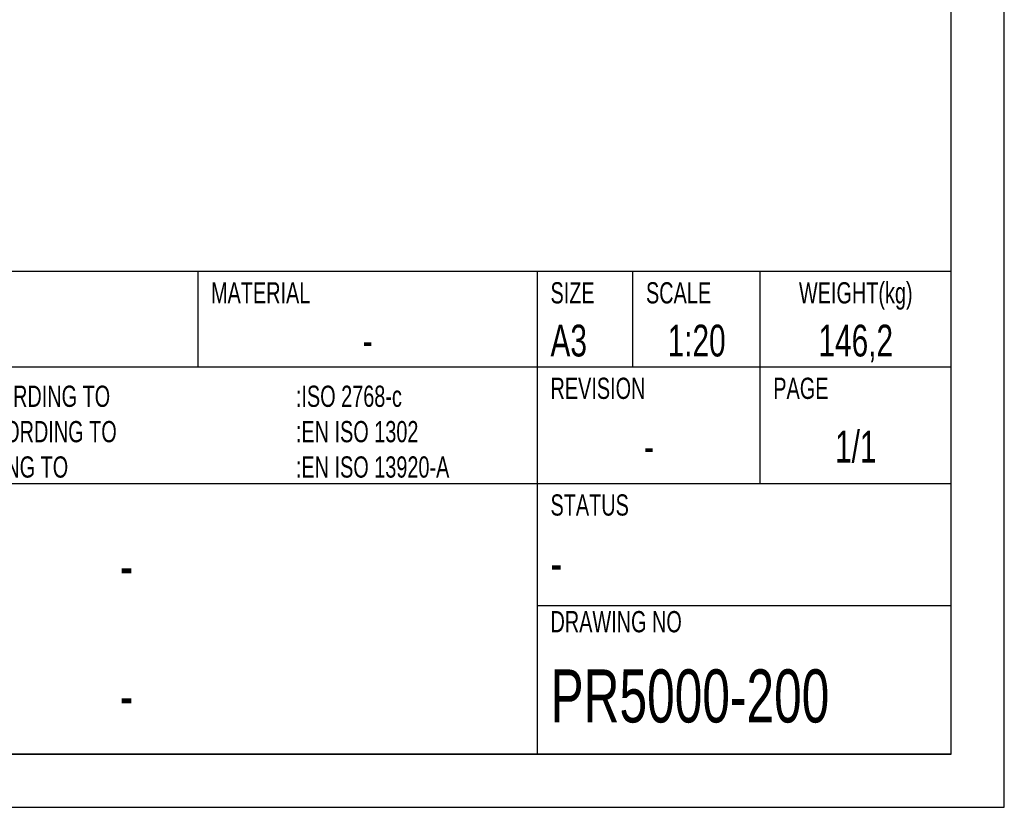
# Model space of a CAD drawing. Extents: x 0 to 420, y 0 to 297.
# Tile 11 of 18: x 327 to 420, y 0 to 74. Entities that reach past the tile are written whole.
import ezdxf

# ---------------------------------------------------------------- set-up
doc = ezdxf.new("R2010")
doc.units = 0
doc.header["$LTSCALE"] = 23.1
doc.layers.get('0').update_dxf_attribs({"linetype": 'CONTINUOUS'})
doc.layers.add('PR5000-200_DXF_FORMAT', color=7, linetype='CONTINUOUS')
doc.styles.get("Standard").update_dxf_attribs({"font": 'txt', "width": 0.7})
doc.styles.add('TEXTSTYLE_2', font='txt', dxfattribs={"width": 0.7})

msp = doc.modelspace()

# ---------------------------------------------------------------- linework, layer by layer
at = {"layer": 'PR5000-200_DXF_FORMAT', "color": 7, "linetype": 'CONTINUOUS'}
for p, q in [((419.998422, -0.001516), (419.998422, 296.998484)), ((414.998422, 4.998484), (414.998422, 291.998484)), ((414.998424, 50.498478), (244.498424, 50.498478)), ((343.998424, 41.498478), (343.998424, 50.498478)), ((375.998424, 4.998478), (375.998424, 50.498478)), ((384.998424, 41.498478), (384.998424, 50.498478)), ((396.998424, 30.498478), (396.998424, 50.498478)), ((414.998424, 4.998478), (414.998424, 50.498478)), ((414.998424, 41.498478), (244.498424, 41.498478)), ((414.998424, 30.498478), (244.498424, 30.498478)), ((414.998424, 18.998478), (375.998424, 18.998478)), ((24.998422, 4.998484), (414.998422, 4.998484)), ((414.998424, 4.998478), (244.498424, 4.998478)), ((-0.001578, -0.001516), (419.998422, -0.001516))]:
    msp.add_line(p, q, dxfattribs=at)

# ---------------------------------------------------------------- texts
at = {"color": 7, "linetype": 'CONTINUOUS', "char_height": 2, "style": 'TEXTSTYLE_2'}
for s, insert, width, attachment_point in [('MATERIAL', (345.223424, 49.498478), 11.2, 1), ('SIZE ', (377.223424, 49.498478), 7, 1), ('SCALE', (386.223424, 49.498478), 7, 1), ('WEIGHT(kg)', (405.998424, 49.498478), 14, 2), ('REVISION', (377.223424, 40.498478), 11.2, 1), ('PAGE', (398.223424, 40.498478), 5.6, 1)]:
    msp.add_mtext(s, dxfattribs=dict(at, insert=insert, width=width, attachment_point=attachment_point))
at = {"color": 7, "linetype": 'CONTINUOUS', "char_height": 3}
for s, insert, width, attachment_point in [('A3 ', (377.223424, 45.498478), 11.46428571, 1), ('1:20', (390.998424, 45.498478), 12.10714286, 2), ('146,2', (405.998424, 45.498478), 16.60714286, 2), ('-', (359.998424, 45.498478), 4.07142857, 2)]:
    msp.add_mtext(s, dxfattribs=dict(at, insert=insert, width=width, attachment_point=attachment_point))
at = {"layer": 'PR5000-200_DXF_FORMAT', "color": 7, "linetype": 'CONTINUOUS', "char_height": 2, "attachment_point": 1, "style": 'TEXTSTYLE_2'}
for s, insert, width in [('GENERAL TOLERANCE ACCORDING TO\\PSURFACE ROUGHNESS ACCORDING TO\\PWELDED DESIGNS ACCORDING TO\\P ', (299.723424, 39.748478), 42), (':ISO 2768-c\\P:EN ISO 1302\\P:EN ISO 13920-A ', (353.223424, 39.748478), 22.4), ('STATUS ', (377.223424, 29.498478), 9.8), ('DRAWING NO', (377.223424, 18.498478), 14)]:
    msp.add_mtext(s, dxfattribs=dict(at, insert=insert, width=width))
at = {"layer": 'PR5000-200_DXF_FORMAT', "color": 7, "linetype": 'CONTINUOUS'}
for s, insert, char_height, width, attachment_point in [('1/1', (405.998424, 35.498478), 3, 9.42857143, 2), ('- ', (386.498424, 35.498478), 3, 7.60714286, 2), ('-', (337.248424, 24.748478), 4, 5.42857143, 2), ('-  ', (377.223424, 24.748478), 3.5, 13, 1), ('PR5000-200', (377.223424, 12.998478), 5, 59.28571429, 1), ('-', (337.248424, 12.498478), 4, 5.42857143, 2)]:
    msp.add_mtext(s, dxfattribs=dict(at, insert=insert, char_height=char_height, width=width, attachment_point=attachment_point))

doc.saveas('drawing.dxf')
